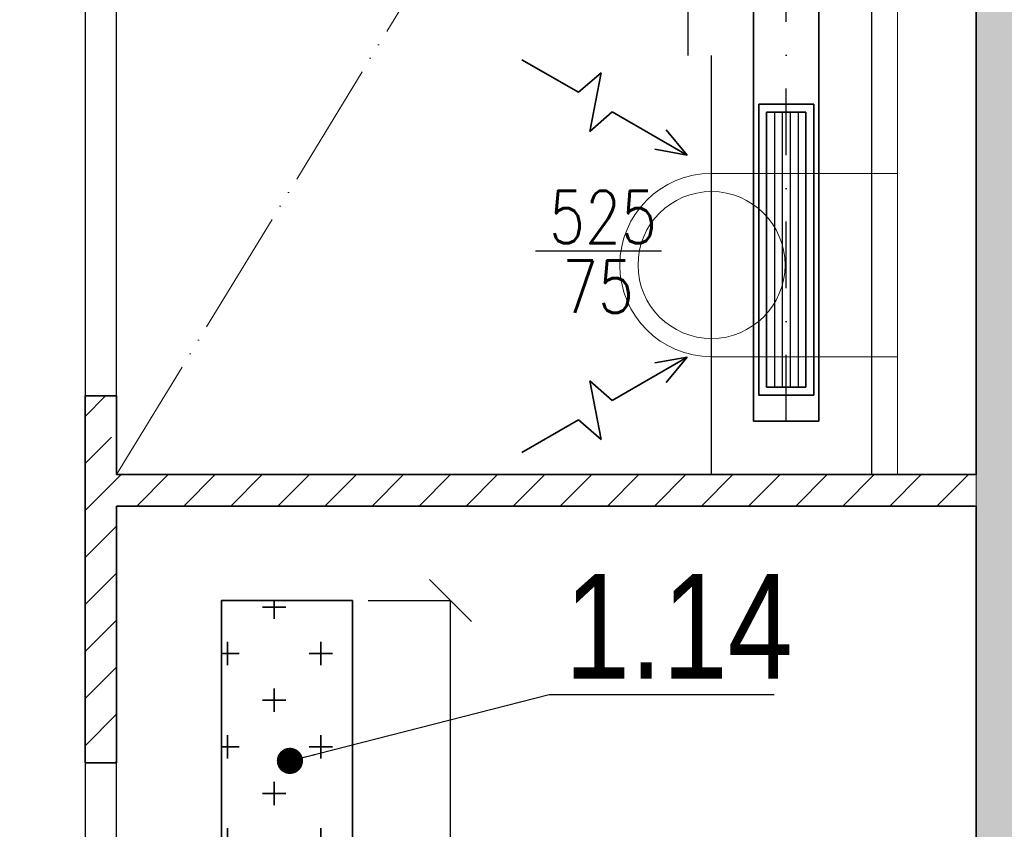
# Model space of a CAD drawing. Header units: millimetres. Extents: x 161070 to 520640, y 9197 to 248394.
# Tile 99 of 137: x 189772 to 191651, y 130459 to 132005. Entities that reach past the tile are written whole.
import ezdxf
from ezdxf.enums import TextEntityAlignment as Align

# ---------------------------------------------------------------- set-up
doc = ezdxf.new("R2010")
doc.units = ezdxf.units.MM
doc.header["$LTSCALE"] = 10
doc.linetypes.add('ACAD_ISO05W100', pattern=[33, 24, -3, 0, -3, 0, -3])
doc.linetypes.add('DASHDOT', pattern=[25.4, 12.7, -6.35, 0, -6.35])
doc.layers.get('Defpoints').update_dxf_attribs({"color": 252})
doc.layers.add('netisk', color=253, linetype='Continuous', plot=False)
for name, color, linetype, lineweight in [('NS_tlusta', 253, 'Continuous', 15), ('NS_velmi_tlusta', 253, 'Continuous', 35), ('srafy', 253, 'Continuous', 9), ('VZT Odvod', 5, 'Continuous', 35), ('VZT Privod', 6, 'Continuous', 35), ('VZT-koty', 4, 'Continuous', 25)]:
    doc.layers.add(name, color=color, linetype=linetype, lineweight=lineweight)
doc.layers.add('VZT Privod-pozice_odkaz', color=7, linetype='Continuous')
doc.layers.add('VZT Privod-pozice_text', color=7, linetype='Continuous')
doc.layers.add('zarizovaci predmety', color=253, linetype='Continuous', lineweight=9, transparency=0.3)
doc.styles.add('AR-KOTY', font='simplex', dxfattribs={"width": 0.7})
doc.styles.add('Arial', font='arial.ttf')
doc.styles.add('Romans', font='romans.shx', dxfattribs={"width": 0.8})
doc.styles.get("Standard").update_dxf_attribs({"font": 'ic-simplex.shx', "width": 0.8})
doc.dimstyles.new('CADKON', dxfattribs={"dimscale": 50, "dimtxt": 2.5, "dimasz": 2.5, "dimexe": 1.8, "dimexo": 5, "dimgap": 0.6, "dimtad": 1, "dimrnd": 1, "dimtxsty": 'Standard', "dimblk1": 'ARCHTICK', "dimblk2": 'ARCHTICK', "dimsah": 1, "dimcen": 2.5, "dimadec": 1, "dimazin": 2, "dimtfac": 1, "dimtdec": 4, "dimtix": 1, "dimtmove": 1, "dimatfit": 3, "dimldrblk": 'OPEN30', "dimfxl": 5, "dimtolj": 1, "dimarcsym": 0})
doc.dimstyles.new('Standa 50', dxfattribs={"dimtxt": 100, "dimasz": 80, "dimexe": 0, "dimexo": 30, "dimgap": 30, "dimtad": 1, "dimdec": 0, "dimrnd": 1, "dimdsep": 46, "dimtxsty": 'Romans', "dimblk": 'OBLIQUE', "dimcen": 0, "dimclrd": 256, "dimclre": 256, "dimclrt": 256, "dimadec": 0, "dimazin": 0, "dimtfac": 1, "dimtdec": 0, "dimtofl": 0, "dimtmove": 0, "dimatfit": 3, "dimldrblk": 'OBLIQUE', "dimfxl": 1, "dimtvp": 1.1, "dimtolj": 1, "dimlwd": -1, "dimlwe": -1, "dimarcsym": 0})

# ---------------------------------------------------------------- blocks, each defined once
blk = doc.blocks.new('ad_zariz-wc')
at = {"layer": 'zarizovaci predmety'}
blk.add_lwpolyline([(175, -355), (175, 0), (-175, 0), (-175, -355)], dxfattribs=at)
blk.add_circle((0, -355), 140.3, dxfattribs=at)
blk.add_arc((0, -355), 175, 180, 0, dxfattribs=at)
blk = doc.blocks.new('vd')
at = {"layer": 'srafy', "transparency": 33554610}
h = blk.add_hatch(dxfattribs=at)
h.set_pattern_fill('CEMENT_POTER', color=8, scale=30)
h.set_pattern_definition([(45, (315274.35, 92199.55), (-42.426407, 42.426407), []), (45, (315302.63, 92199.55), (-42.426407, 42.426407), [0, -30]), (45, (315330.916, 92199.55), (-42.426407, 42.426407), [0, -30])])
h.paths.add_polyline_path([(191697.2, 122674.3), (191697.2, 133825.5), (191597.2, 133829.1), (191597.2, 131136.3), (191597.2, 131086.3), (191597.2, 122674.3)])
h = blk.add_hatch(dxfattribs=at)
h.set_pattern_fill('ANSI31', color=8, scale=20)
h.set_pattern_definition([(45, (313642.47, 93258.29), (-44.90128, 44.90128), [])])
h.paths.add_polyline_path([(191597.2, 131136.3), (189947.2, 131136.3), (189947.2, 131286.3), (189897.2, 131286.3), (189897.2, 130586.3), (189957.2, 130586.3), (189957.2, 131076.3), (191597.2, 131076.3)])
at = {"layer": 'netisk', "color": 8}
for p, q in [((191047.2, 132936.3), (191047.2, 131936.3)), ((191092.2, 131136.3), (191092.2, 131936.3))]:
    blk.add_line(p, q, dxfattribs=at)
for points in [[(189957.2, 133370), (190097.9, 133372.4), (190117.5, 133881.9), (191397.2, 133836.2), (191397.2, 131136.3), (189957.2, 131136.3)], [(187397.2, 133326.3), (188597.2, 133346.8), (189897.2, 133369), (189897.2, 127086.3), (191597.2, 127086.3), (191597.2, 122674.3), (188537.2, 122674.3), (188537.2, 122944.3), (188257.2, 122944.3), (188257.2, 122674.3), (187397.2, 122674.3)], [(189957.2, 131076.3), (191597.2, 131076.3), (191597.2, 127146.3), (189957.2, 127146.3)]]:
    blk.add_lwpolyline(points, close=True, dxfattribs=at)
at = {"layer": 'NS_tlusta', "color": 8, "linetype": 'ACAD_ISO05W100'}
blk.add_line((189957.2, 131136.3), (191597.2, 133829.1), dxfattribs=at)
at = {"layer": 'NS_tlusta', "color": 8}
blk.add_line((191597.2, 131076.3), (191597.2, 131136.3), dxfattribs=at)
blk.add_lwpolyline([(191447.2, 133834.4), (191447.2, 131136.3)], dxfattribs=at)
at = {"layer": 'NS_velmi_tlusta', "color": 8}
for p, q in [((189897.2, 130586.3), (189897.2, 131286.3)), ((189957.2, 131286.3), (189897.2, 131286.3)), ((189957.2, 131136.3), (189957.2, 131286.3)), ((189957.2, 131136.3), (191597.2, 131136.3)), ((189957.2, 131076.3), (191597.2, 131076.3)), ((189897.2, 130586.3), (189957.2, 130586.3))]:
    blk.add_line(p, q, dxfattribs=at)
for points in [[(191597.2, 133829.1), (191597.2, 131136.3)], [(189957.2, 131076.3), (189957.2, 130586.3)], [(191597.2, 131076.3), (191597.2, 127146.3)]]:
    blk.add_lwpolyline(points, dxfattribs=at)
at = {"layer": 'zarizovaci predmety', "color": 8, "rotation": 270}
blk.add_blockref('ad_zariz-wc', (191447.2, 131536.3), dxfattribs=at)
blk = doc.blocks.new('*U3211', base_point=(525, 37.5))
at = {"color": 0, "linetype": 'ByBlock', "lineweight": -2}
for points in [[(0, 75), (0, 0)], [(0, 75), (525, 75)], [(525, 75), (525, 0)], [(0, 0), (525, 0)]]:
    blk.add_lwpolyline(points, dxfattribs=at)
at = {"color": 2, "linetype": 'ByBlock', "lineweight": 25}
for points in [[(0, 60), (525, 60)], [(0, 45), (525, 45)], [(0, 30), (525, 30)], [(0, 15), (525, 15)]]:
    blk.add_lwpolyline(points, dxfattribs=at)
blk = doc.blocks.new('*U3213', base_point=(1050, 62.5))
at = {"color": 0, "linetype": 'ByBlock', "lineweight": -2}
for p, q in [((0, 125), (0, 0)), ((1050, 125), (0, 125)), ((1050, 0), (1050, 125)), ((0, 0), (1050, 0))]:
    blk.add_line(p, q, dxfattribs=at)
at = {"color": 2, "linetype": 'DASHDOT', "lineweight": 25}
blk.add_line((0, 62.5), (1050, 62.5), dxfattribs=at)
blk = doc.blocks.new('*U2277', base_point=(100.000029, 76.999998))
at = {"color": 0, "linetype": 'ByBlock', "lineweight": -2}
for p, q in [((278.000029, 76.999998), (304.513255, 153.999998)), ((331.026481, 76.999998), (304.513255, 153.999998)), ((620.052934, 76.999998), (535.879199, 107.513298)), ((100.000029, 76.999998), (278.000029, 76.999998)), ((331.026481, 76.999998), (357.539708, -0.000002)), ((357.539708, -0.000002), (384.052934, 76.999998)), ((384.052934, 76.999998), (620.052934, 76.999998)), ((620.052934, 76.999998), (535.879199, 46.486697))]:
    blk.add_line(p, q, dxfattribs=at)
blk = doc.blocks.new('_ArchTick')
at = {"color": 0, "const_width": 0.15}
blk.add_lwpolyline([(-0.5, -0.5), (0.5, 0.5)], dxfattribs=at)
blk = doc.blocks.new('_OBLIQUE')
at = {"color": 0, "linetype": 'ByBlock'}
blk.add_line((-0.5, -0.5), (0.5, 0.5), dxfattribs=at)
blk = doc.blocks.new('*D3570')
at = {"layer": 'Defpoints', "color": 0}
for p in [(190407.2, 130895.8), (190594, 130895.8), (190407.2, 127496.3)]:
    blk.add_point(p, dxfattribs=at)
at = {"layer": 'VZT-koty'}
for p, q in [((190437.2, 130895.8), (190594, 130895.8)), ((190594, 127496.3), (190594, 130895.8)), ((190437.2, 127496.3), (190594, 127496.3))]:
    blk.add_line(p, q, dxfattribs=at)
at = {"layer": 'VZT-koty', "xscale": 80, "yscale": 80, "zscale": 80}
for p, rotation in [((190594, 130895.8), 90), ((190594, 127496.3), 270)]:
    blk.add_blockref('_OBLIQUE', p, dxfattribs=dict(at, rotation=rotation))
at = {"layer": 'VZT-koty', "insert": (190514, 129196), "char_height": 100, "attachment_point": 5, "rotation": 90, "style": 'Romans'}
blk.add_mtext('\\A1;3400', dxfattribs=at)

msp = doc.modelspace()

# ---------------------------------------------------------------- hatches: boundary and pattern name
at = {"layer": 'VZT Privod', "transparency": 33554661}
h = msp.add_hatch(dxfattribs=at)
h.set_pattern_fill('BOURANE_KCE', color=3, scale=70, angle=90, style=0)
h.set_pattern_definition([(90, (-376.46, -2e-12), (-532, 533.4), [44.45, -488.95]), (90, (-198.66, 1e-14), (-532, 533.4), [44.45, -488.95]), (90, (-20.86, -2e-12), (-532, 533.4), [44.45, -488.95]), (180, (-0.007, 22.2), (2e-13, 533.4), [43.0784, -3148.9216]), (180, (-532, 555.6), (2e-13, 533.4), [43.0784, -3148.9216]), (180, (-1064, 1089), (2e-13, 533.4), [43.0784, -3148.9216]), (180, (-1596, 1622.4), (2e-13, 533.4), [43.0784, -3148.9216]), (180, (-2128, 2155.8), (2e-13, 533.4), [43.0784, -3148.9216]), (180, (-2660, 2689.2), (2e-13, 533.4), [43.0784, -3148.9216]), (180, (-176.44, 22.2), (2e-13, 533.4), [44.45, -3147.55]), (180, (-708.43, 555.6), (2e-13, 533.4), [44.45, -3147.55]), (180, (-1240.43, 1089), (2e-13, 533.4), [44.45, -3147.55]), (180, (-1772.43, 1622.4), (2e-13, 533.4), [44.45, -3147.55]), (180, (-2304.43, 2155.8), (2e-13, 533.4), [44.45, -3147.55]), (180, (-2836.43, 2689.2), (2e-13, 533.4), [44.45, -3147.55]), (180, (-354.24, 22.2), (2e-13, 533.4), [44.45, -3147.55]), (180, (-886.24, 555.6), (2e-13, 533.4), [44.45, -3147.55]), (180, (-1418.23, 1089), (2e-13, 533.4), [44.45, -3147.55]), (180, (-1950.23, 1622.4), (2e-13, 533.4), [44.45, -3147.55]), (180, (-2482.24, 2155.8), (2e-13, 533.4), [44.45, -3147.55]), (180, (-3014.24, 2689.2), (2e-13, 533.4), [44.45, -3147.55]), (180, (-354.24, 200), (2e-13, 533.4), [44.45, -3147.55]), (180, (-886.24, 733.4), (2e-13, 533.4), [44.45, -3147.55]), (180, (-1418.23, 1266.8), (2e-13, 533.4), [44.45, -3147.55]), (180, (-1950.23, 1800.2), (2e-13, 533.4), [44.45, -3147.55]), (180, (-2482.24, 2333.6), (2e-13, 533.4), [44.45, -3147.55]), (180, (-3014.24, 2867), (2e-13, 533.4), [44.45, -3147.55]), (180, (-354.24, 377.8), (2e-13, 533.4), [44.45, -3147.55]), (180, (-886.24, 911.2), (2e-13, 533.4), [44.45, -3147.55]), (180, (-1418.23, 1444.6), (2e-13, 533.4), [44.45, -3147.55]), (180, (-1950.23, 1978), (2e-13, 533.4), [44.45, -3147.55]), (180, (-2482.24, 2511.4), (2e-13, 533.4), [44.45, -3147.55]), (180, (-3014.24, 3044.8), (2e-13, 533.4), [44.45, -3147.55]), (90, (-376.46, 177.8), (-532, 533.4), [44.45, -488.95]), (90, (-376.46, 355.6), (-532, 533.4), [44.45, -488.95]), (90, (-287.56, 88.9), (-532, 533.4), [44.45, -488.95]), (90, (-287.56, 266.7), (-532, 533.4), [44.45, -488.95]), (90, (-198.66, 177.8), (-532, 533.4), [44.45, -488.95]), (90, (-198.66, 355.6), (-532, 533.4), [44.45, -488.95]), (90, (-109.76, 88.9), (-532, 533.4), [44.45, -488.95]), (90, (-109.76, 266.7), (-532, 533.4), [44.45, -488.95]), (90, (-20.86, 177.8), (-532, 533.4), [44.45, -488.95]), (90, (-20.86, 355.6), (-532, 533.4), [44.45, -488.95]), (180, (-87.53, 111.1), (2e-13, 533.4), [44.45, -3147.55]), (180, (-619.53, 644.5), (2e-13, 533.4), [44.45, -3147.55]), (180, (-1151.54, 1177.9), (2e-13, 533.4), [44.45, -3147.55]), (180, (-1683.54, 1711.3), (2e-13, 533.4), [44.45, -3147.55]), (180, (-2215.53, 2244.7), (2e-13, 533.4), [44.45, -3147.55]), (180, (-2747.53, 2778.1), (2e-13, 533.4), [44.45, -3147.55]), (180, (-265.33, 111.1), (2e-13, 533.4), [44.45, -3147.55]), (180, (-797.33, 644.5), (2e-13, 533.4), [44.45, -3147.55]), (180, (-1329.34, 1177.9), (2e-13, 533.4), [44.45, -3147.55]), (180, (-1861.34, 1711.3), (2e-13, 533.4), [44.45, -3147.55]), (180, (-2393.34, 2244.7), (2e-13, 533.4), [44.45, -3147.55]), (180, (-2925.34, 2778.1), (2e-13, 533.4), [44.45, -3147.55]), (180, (-0.007, 200), (2e-13, 533.4), [43.0784, -3148.9216]), (180, (-532, 733.4), (2e-13, 533.4), [43.0784, -3148.9216]), (180, (-1064, 1266.8), (2e-13, 533.4), [43.0784, -3148.9216]), (180, (-1596, 1800.2), (2e-13, 533.4), [43.0784, -3148.9216]), (180, (-2128, 2333.6), (2e-13, 533.4), [43.0784, -3148.9216]), (180, (-2660, 2867), (2e-13, 533.4), [43.0784, -3148.9216]), (180, (-176.44, 200), (2e-13, 533.4), [44.45, -3147.55]), (180, (-708.43, 733.4), (2e-13, 533.4), [44.45, -3147.55]), (180, (-1240.43, 1266.8), (2e-13, 533.4), [44.45, -3147.55]), (180, (-1772.43, 1800.2), (2e-13, 533.4), [44.45, -3147.55]), (180, (-2304.43, 2333.6), (2e-13, 533.4), [44.45, -3147.55]), (180, (-2836.43, 2867), (2e-13, 533.4), [44.45, -3147.55]), (180, (-87.53, 288.9), (2e-13, 533.4), [44.45, -3147.55]), (180, (-619.53, 822.3), (2e-13, 533.4), [44.45, -3147.55]), (180, (-1151.54, 1355.7), (2e-13, 533.4), [44.45, -3147.55]), (180, (-1683.54, 1889.1), (2e-13, 533.4), [44.45, -3147.55]), (180, (-2215.53, 2422.5), (2e-13, 533.4), [44.45, -3147.55]), (180, (-2747.53, 2955.9), (2e-13, 533.4), [44.45, -3147.55]), (180, (-265.33, 288.9), (2e-13, 533.4), [44.45, -3147.55]), (180, (-797.33, 822.3), (2e-13, 533.4), [44.45, -3147.55]), (180, (-1329.34, 1355.7), (2e-13, 533.4), [44.45, -3147.55]), (180, (-1861.34, 1889.1), (2e-13, 533.4), [44.45, -3147.55]), (180, (-2393.34, 2422.5), (2e-13, 533.4), [44.45, -3147.55]), (180, (-2925.34, 2955.9), (2e-13, 533.4), [44.45, -3147.55]), (180, (-0.007, 377.8), (2e-13, 533.4), [43.0784, -3148.9216]), (180, (-532, 911.2), (2e-13, 533.4), [43.0784, -3148.9216]), (180, (-1064, 1444.6), (2e-13, 533.4), [43.0784, -3148.9216]), (180, (-1596, 1978), (2e-13, 533.4), [43.0784, -3148.9216]), (180, (-2128, 2511.4), (2e-13, 533.4), [43.0784, -3148.9216]), (180, (-2660, 3044.8), (2e-13, 533.4), [43.0784, -3148.9216]), (180, (-176.44, 377.8), (2e-13, 533.4), [44.45, -3147.55]), (180, (-708.43, 911.2), (2e-13, 533.4), [44.45, -3147.55]), (180, (-1240.43, 1444.6), (2e-13, 533.4), [44.45, -3147.55]), (180, (-1772.43, 1978), (2e-13, 533.4), [44.45, -3147.55]), (180, (-2304.43, 2511.4), (2e-13, 533.4), [44.45, -3147.55]), (180, (-2836.43, 3044.8), (2e-13, 533.4), [44.45, -3147.55]), (90, (-465.36, 88.9), (-532, 533.4), [44.45, -488.95]), (90, (-465.36, 266.7), (-532, 533.4), [44.45, -488.95]), (180, (-443.13, 111.1), (2e-13, 533.4), [44.45, -3147.55]), (180, (-975.13, 644.5), (2e-13, 533.4), [44.45, -3147.55]), (180, (-1507.13, 1177.9), (2e-13, 533.4), [44.45, -3147.55]), (180, (-2039.13, 1711.3), (2e-13, 533.4), [44.45, -3147.55]), (180, (-2571.14, 2244.7), (2e-13, 533.4), [44.45, -3147.55]), (180, (-3103.14, 2778.1), (2e-13, 533.4), [44.45, -3147.55]), (180, (-443.13, 288.9), (2e-13, 533.4), [44.45, -3147.55]), (180, (-975.13, 822.3), (2e-13, 533.4), [44.45, -3147.55]), (180, (-1507.13, 1355.7), (2e-13, 533.4), [44.45, -3147.55]), (180, (-2039.13, 1889.1), (2e-13, 533.4), [44.45, -3147.55]), (180, (-2571.14, 2422.5), (2e-13, 533.4), [44.45, -3147.55]), (180, (-3103.14, 2955.9), (2e-13, 533.4), [44.45, -3147.55]), (90, (-465.36, 444.5), (-532, 533.4), [44.45, -488.95]), (90, (-287.56, 444.5), (-532, 533.4), [44.45, -488.95]), (90, (-109.76, 444.5), (-532, 533.4), [44.45, -488.95]), (180, (-87.53, 466.7), (2e-13, 533.4), [44.45, -3147.55]), (180, (-619.53, 1000.1), (2e-13, 533.4), [44.45, -3147.55]), (180, (-1151.54, 1533.5), (2e-13, 533.4), [44.45, -3147.55]), (180, (-1683.54, 2066.9), (2e-13, 533.4), [44.45, -3147.55]), (180, (-2215.53, 2600.3), (2e-13, 533.4), [44.45, -3147.55]), (180, (-2747.53, 3133.7), (2e-13, 533.4), [44.45, -3147.55]), (180, (-265.33, 466.7), (2e-13, 533.4), [44.45, -3147.55]), (180, (-797.33, 1000.1), (2e-13, 533.4), [44.45, -3147.55]), (180, (-1329.34, 1533.5), (2e-13, 533.4), [44.45, -3147.55]), (180, (-1861.34, 2066.9), (2e-13, 533.4), [44.45, -3147.55]), (180, (-2393.34, 2600.3), (2e-13, 533.4), [44.45, -3147.55]), (180, (-2925.34, 3133.7), (2e-13, 533.4), [44.45, -3147.55]), (180, (-443.13, 466.7), (2e-13, 533.4), [44.45, -3147.55]), (180, (-975.13, 1000.1), (2e-13, 533.4), [44.45, -3147.55]), (180, (-1507.13, 1533.5), (2e-13, 533.4), [44.45, -3147.55]), (180, (-2039.13, 2066.9), (2e-13, 533.4), [44.45, -3147.55]), (180, (-2571.14, 2600.3), (2e-13, 533.4), [44.45, -3147.55]), (180, (-3103.14, 3133.7), (2e-13, 533.4), [44.45, -3147.55])])
h.paths.add_polyline_path([(190407.2, 127496.3), (190407.2, 130895.8), (190157.2, 130895.8), (190157.2, 127496.3)])

# ---------------------------------------------------------------- linework, layer by layer
at = {"layer": 'VZT Odvod', "color": 2}
msp.add_lwpolyline([(191182.2, 131843.1), (191182.2, 131288.1), (191287.2, 131288.1), (191287.2, 131843.1)], close=True, dxfattribs=at)
at = {"layer": 'VZT Privod'}
msp.add_lwpolyline([(190407.2, 127496.3), (190407.2, 130895.8), (190157.2, 130895.8), (190157.2, 127496.3)], close=True, dxfattribs=at)
at = {"layer": 'VZT-koty'}
msp.add_line((190997, 131562.9), (190756.2, 131562.9), dxfattribs=at)

# ---------------------------------------------------------------- block references
at = {"layer": 'VZT Odvod'}
msp.add_blockref('vd', (0, 0), dxfattribs=at)
at = {"layer": 'VZT Odvod', "rotation": 90}
msp.add_blockref('*U3213', (191234.7, 132288.1), dxfattribs=at)
at = {"layer": 'VZT Odvod', "yscale": 0.7, "zscale": 0.7}
for p, xscale, rotation in [((190730.5, 131928.3), 0.7, 330.0000000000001), ((190730.5, 131178.3), -0.7, 209.9999999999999)]:
    msp.add_blockref('*U2277', p, dxfattribs=dict(at, xscale=xscale, rotation=rotation))
at = {"layer": 'VZT Odvod', "color": 2, "xscale": -1, "rotation": 89.99999999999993}
msp.add_blockref('*U3211', (191234.7, 131303.1), dxfattribs=at)

# ---------------------------------------------------------------- texts
at = {"layer": 'VZT Privod-pozice_text', "color": 210, "insert": (190812.2, 130746.8), "char_height": 200, "attachment_point": 7, "style": 'Arial'}
msp.add_mtext('\\W0.8\\H200.0\\C210;1.14', dxfattribs=at)
at = {"layer": 'VZT-koty', "style": 'AR-KOTY', "width": 0.8}
for s, p in [('525', (190988, 131577.9)), ('75', (190944.3, 131444.8))]:
    msp.add_text(s, height=100, dxfattribs=at).set_placement(p, align=Align.RIGHT)

# ---------------------------------------------------------------- dimensions: what is measured, and where the dimension line sits
at = {"layer": 'VZT-koty'}
dim = msp.add_linear_dim(base=(190593.9735, 130895.8069), p1=(190407.1701, 127496.273), p2=(190407.1701, 130895.8069), angle=90, dimstyle='Standa 50', dxfattribs=at)
dim.commit()
dim.dimension.update_dxf_attribs({"geometry": '*D3570', "text_midpoint": (190513.9735, 129196.0399)})

# ---------------------------------------------------------------- leaders
at = {"layer": 'VZT Privod-pozice_odkaz', "color": 102, "annotation_type": 0, "has_hookline": 1, "hookline_direction": 0, "text_width": 399.5}
msp.add_leader([(190287.8, 130589.8), (190782.2, 130716.8)], dimstyle='CADKON', override={"dimscale": 50, "dimasz": 1, "dimgap": 0.6, "dimldrblk": 'Dot'}, dxfattribs=at)

doc.saveas('drawing.dxf')
